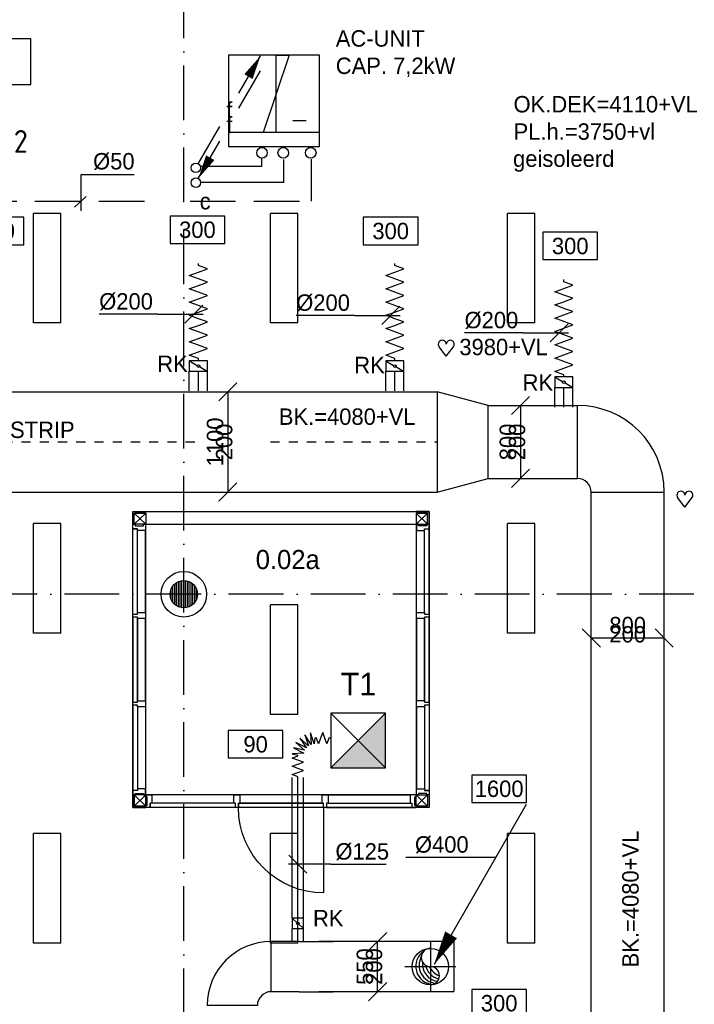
# Model space of a CAD drawing. Extents: x -866131 to -691536, y 173952 to 258052.
# Tile 155 of 160: x -735403 to -728004, y 237525 to 248321. Entities that reach past the tile are written whole.
import ezdxf
from ezdxf.enums import TextEntityAlignment as Align

# ---------------------------------------------------------------- set-up
doc = ezdxf.new("R2010")
doc.units = 0
doc.header["$LTSCALE"] = 100
for name, pattern in [('2322102', [45, 5, -2, 5, -2, 5, -2, 5, -2, 5, -2, 5, -5]), ('2322140', [45, 40, -5]), ('CENTER2', [11.25, 7.5, -1.25, 1.25, -1.25]), ('CENTER4', [5, 3.125, -0.625, 0.625, -0.625]), ('DASHDOT', [9, 6, -1.5, 0, -1.5]), ('HIDDEN', [2, 1, -1])]:
    doc.linetypes.add(name, pattern=pattern)
doc.layers.get('0').update_dxf_attribs({"linetype": 'CONTINUOUS'})
for name, color, linetype in [('AL$7----_STRAMIEN', 1, 'DASHDOT'), ('AL21K---_ISOLATIE', 1, 'CONTINUOUS'), ('AL32----_BINNENKOZ', 7, 'CONTINUOUS'), ('ARMATUUR', 8, 'CONTINUOUS'), ('BOUW', 8, 'CONTINUOUS'), ('GEBOUWLABEL', 4, 'CONTINUOUS'), ('INHOUD', 7, 'CONTINUOUS'), ('OMSCHRIJVING', 7, 'CONTINUOUS'), ('OPPERVLAK', 7, 'CONTINUOUS'), ('RUIMTEOMTREK', 2, 'CONTINUOUS'), ('VOLGNUMMER', 7, 'CONTINUOUS'), ('WL$1----', 4, 'CONTINUOUS'), ('WL5448--', 4, 'CONTINUOUS'), ('WL5502--', 4, 'CONTINUOUS'), ('WL5627--', 4, 'CONTINUOUS'), ('WL570---', 3, 'CONTINUOUS'), ('WL570---_HARTLIJN', 7, 'CONTINUOUS'), ('WL570---_HULPLIJN', 7, 'CONTINUOUS'), ('WL570---_RETOUR', 3, 'CONTINUOUS'), ('WL570---_TOEVOER', 3, 'CONTINUOUS'), ('WM541---', 1, 'CONTINUOUS'), ('WM5502--', 1, 'CONTINUOUS'), ('WM5627--', 1, 'CONTINUOUS'), ('WM570---', 1, 'CONTINUOUS')]:
    doc.layers.add(name, color=color, linetype=linetype)
doc.styles.add('BURO-018', font='BUROFONT.shx', dxfattribs={"height": 180})
doc.styles.add('BURO-025', font='BUROFONT.shx', dxfattribs={"height": 250})
doc.styles.add('BURO-035', font='BUROFONT.shx', dxfattribs={"height": 350})
doc.styles.get("Standard").update_dxf_attribs({"font": 'ISOCP'})

# ---------------------------------------------------------------- blocks, each defined once
blk = doc.blocks.new('LU-PIJL1')
at = {"color": 0, "linetype": 'CONTINUOUS'}
blk.add_line((0, 0), (10.12, 17.54), dxfattribs=at)
blk.add_lwpolyline([(10.12, 17.54, 0, 1.5, 0), (8.25, 14.29, 1.5, 1.5, 0)], format="xyseb", dxfattribs=at)
blk = doc.blocks.new('HART')
at = {"color": 1}
for q in [(-28.1, 39.5), (51.4, 39.5)]:
    blk.add_line((11.6, -12.9), q, dxfattribs=at)
for centre, start, end in [((-10.5, 52.8), 0, 217.1867), ((33.8, 52.8), 322.8133, 180)]:
    blk.add_arc(centre, 22.1, start, end, dxfattribs=at)
blk = doc.blocks.new('GEBOUWLABEL')
at = {"layer": 'VOLGNUMMER'}
blk.add_lwpolyline([(-4, -1), (4, -1), (4, 1), (-4, 1)], close=True, dxfattribs=at)
at = {"color": 0, "linetype": 'BYBLOCK', "flags": 1}
for tag, p in [('OPPERVLAKTESOORT', (0.5, 8)), ('TERREIN', (0.5, 6.5)), ('GEBOUW', (0.5, 5)), ('GEBRUIKSFUNCTIE', (0.5, 3.5)), ('BOUWLAAG', (0.5, 2))]:
    blk.add_attdef(tag, text='', height=1, dxfattribs=at).set_placement(p, align=Align.MIDDLE_CENTER)
blk = doc.blocks.new('2322615')
at = {"color": 0, "linetype": 'CONTINUOUS'}
for p, q in [((-2.5, -7.5), (2.5, 7.5)), ((0, 7.5), (2.5, 7.5)), ((0, 7.5), (0, -7.5)), ((0, -7.5), (-2.5, -7.5))]:
    blk.add_line(p, q, dxfattribs=at)
at = {"color": 0, "linetype": 'CONTINUOUS', "style": 'BURO-018', "flags": 1}
blk.add_attdef('W_ID', (0, 0), '', height=1.8, dxfattribs=at)
blk = doc.blocks.new('LU-2D-K-320')
at = {"color": 0, "linetype": 'CONTINUOUS'}
for p, q in [((-0.5, 400), (0.5, 400)), ((-0.5, -400), (0.5, -400))]:
    blk.add_line(p, q, dxfattribs=at)
blk = doc.blocks.new('LU-2D-B-1-3205A')
at = {"color": 0, "linetype": 'CONTINUOUS'}
for p, q in [((-400, 550), (400, 550)), ((-550, 400), (-550, -400))]:
    blk.add_line(p, q, dxfattribs=at)
for radius in [150, 950]:
    blk.add_arc((-550, 550), radius, 270, 0, dxfattribs=at)
blk = doc.blocks.new('LU-2D-K-44C')
at = {"color": 0, "linetype": 'CONTINUOUS'}
for p, q in [((-0.5, 550), (0.5, 550)), ((-0.5, -550), (0.5, -550))]:
    blk.add_line(p, q, dxfattribs=at)
blk = doc.blocks.new('*U547', base_point=(-733121, 243691))
at = {"layer": 'WM570---', "linetype": 'CONTINUOUS'}
for p, q in [((-733021, 244341), (-733220, 244142)), ((-733121, 244241), (-733121, 243141)), ((-733021, 243241), (-733220, 243042))]:
    blk.add_line(p, q, dxfattribs=at)
at = {"layer": 'WM570---', "linetype": 'CONTINUOUS', "style": 'BURO-018'}
for s, p in [('1100', (-733171, 243691)), ('200', (-733071, 243691))]:
    blk.add_text(s, height=180, rotation=90, dxfattribs=at).set_placement(p, align=Align.CENTER)
blk = doc.blocks.new('*U548', base_point=(-729909, 243691))
at = {"layer": 'WM570---', "linetype": 'CONTINUOUS'}
for p, q in [((-729810, 244191), (-730009, 243992)), ((-729909, 244091), (-729909, 243291)), ((-729810, 243391), (-730009, 243192))]:
    blk.add_line(p, q, dxfattribs=at)
at = {"layer": 'WM570---', "linetype": 'CONTINUOUS', "style": 'BURO-018'}
for s, p in [('800', (-729959, 243691)), ('200', (-729859, 243691))]:
    blk.add_text(s, height=180, rotation=90, dxfattribs=at).set_placement(p, align=Align.CENTER)
blk = doc.blocks.new('*U550', base_point=(-728735, 242240))
at = {"layer": 'WM570---', "linetype": 'CONTINUOUS'}
for p, q in [((-729235, 242339), (-729035, 242140)), ((-728435, 242339), (-728235, 242140)), ((-729135, 242240), (-728335, 242240))]:
    blk.add_line(p, q, dxfattribs=at)
at = {"layer": 'WM570---', "linetype": 'CONTINUOUS', "style": 'BURO-018'}
for s, p in [('800', (-728735, 242290)), ('200', (-728735, 242190))]:
    blk.add_text(s, height=180, dxfattribs=at).set_placement(p, align=Align.CENTER)
blk = doc.blocks.new('LU-1D-K-C8')
at = {"color": 0, "linetype": 'CONTINUOUS'}
for p, q in [((-0.5, 100), (0.5, 100)), ((-0.5, -100), (0.5, -100))]:
    blk.add_line(p, q, dxfattribs=at)
at = {"layer": 'WL570---_HARTLIJN', "linetype": 'CENTER2'}
blk.add_line((-0.5, 0), (0.5, 0), dxfattribs=at)
blk = doc.blocks.new('LU-1D-KL1-C874')
at = {"color": 0, "linetype": 'CONTINUOUS'}
for p, q in [((-58, 100), (-58, -100)), ((58, 100), (-58, 100)), ((51, 87), (7, 13)), ((58, -100), (58, 100)), ((-58, -100), (58, -100)), ((-7, -13), (-51, -87))]:
    blk.add_line(p, q, dxfattribs=at)
blk.add_circle((0, 0), 14.5, dxfattribs=at)
blk = doc.blocks.new('LU-1D-F-C842C')
at = {"color": 0, "linetype": 'CONTINUOUS'}
for p, q in [((-534, 0), (-510, 0)), ((-510, 0), (-473, 100)), ((-473, 100), (-437, 0)), ((-437, 0), (-400, -100)), ((-400, -100), (-364, 0)), ((-364, 0), (-328, 100)), ((-328, 100), (-291, 0)), ((-291, 0), (-255, -100)), ((-255, -100), (-218, 0)), ((-218, 0), (-182, 100)), ((-182, 100), (-146, 0)), ((-146, 0), (-109, -100)), ((-109, -100), (-73, 0)), ((-73, 0), (-36, 100)), ((-36, 100), (0, 0)), ((0, 0), (36, -100)), ((36, -100), (73, 0)), ((73, 0), (109, 100)), ((109, 100), (146, 0)), ((146, 0), (182, -100)), ((182, -100), (218, 0)), ((218, 0), (255, 100)), ((255, 100), (291, 0)), ((291, 0), (328, -100)), ((328, -100), (364, 0)), ((364, 0), (400, 100)), ((400, 100), (437, 0)), ((437, 0), (473, -100)), ((473, -100), (510, 0)), ((510, 0), (534, 0))]:
    blk.add_line(p, q, dxfattribs=at)
blk = doc.blocks.new('LU-2D-VC-44C32022F')
at = {"color": 0, "linetype": 'CONTINUOUS'}
for p, q in [((0, 550), (0, -550)), ((560, 400), (0, 550)), ((560, -400), (560, 400)), ((0, -550), (560, -400))]:
    blk.add_line(p, q, dxfattribs=at)
blk = doc.blocks.new('LU-ORND')
at = {"color": 0, "linetype": 'CONTINUOUS'}
for p, q in [((-3, 1.5), (-3, -1.5)), ((3, 1.5), (-3, 1.5)), ((3, -1.5), (3, 1.5)), ((-3, -1.5), (3, -1.5))]:
    blk.add_line(p, q, dxfattribs=at)
blk = doc.blocks.new('*U573', base_point=(-750275, 244376))
at = {"color": 0, "linetype": 'CONTINUOUS'}
for p, q in [((-750275, 244277), (-750076, 244476)), ((-750575, 244376), (-751215, 244376)), ((-750575, 244376), (-750075, 244376))]:
    blk.add_line(p, q, dxfattribs=at)
at = {"layer": 'WM570---', "linetype": 'CONTINUOUS', "style": 'BURO-018'}
blk.add_text('%%c200', height=180, dxfattribs=at).set_placement((-750625, 244426), align=Align.RIGHT)
blk = doc.blocks.new('LU-ORNAM-25825804')
at = {"color": 0, "linetype": 'CONTINUOUS'}
for p, q in [((300, 300), (-300, 300)), ((-300, 300), (-300, -300)), ((300, 300), (-300, -300)), ((-300, 300), (300, -300)), ((300, -300), (300, 300)), ((-300, -300), (300, -300))]:
    blk.add_line(p, q, dxfattribs=at)
blk.add_solid([(-300, 300), (-300, -300), (300, -300)], dxfattribs=at)
blk = doc.blocks.new('LU-1D-BF-1-7D5ABB')
at = {"color": 0, "linetype": 'CONTINUOUS'}
for p, q in [((20, 49), (-75, 132)), ((-75, 132), (49, 107)), ((-65, 163), (62, 171)), ((49, 107), (-65, 163)), ((62, 171), (0, 188)), ((-188, 0), (-179, 63)), ((-179, 63), (-139, -58)), ((-139, -58), (-147, 69)), ((-147, 69), (-77, -37)), ((-77, -37), (-118, 84)), ((-118, 84), (-23, 0)), ((-23, 0), (-94, 105)), ((-94, 105), (20, 49))]:
    blk.add_line(p, q, dxfattribs=at)
blk = doc.blocks.new('LU-1D-F-7DAB')
at = {"color": 0, "linetype": 'CONTINUOUS'}
for p, q in [((-86, 0), (-68, 0)), ((-68, 0), (-45, 62)), ((-45, 62), (-23, 0)), ((-23, 0), (0, -62)), ((0, -62), (23, 0)), ((23, 0), (45, 62)), ((45, 62), (68, 0)), ((68, 0), (86, 0))]:
    blk.add_line(p, q, dxfattribs=at)
blk = doc.blocks.new('LU-1D-F-7DF2')
at = {"color": 0, "linetype": 'CONTINUOUS'}
for p, q in [((-121, 0), (-114, 0)), ((-114, 0), (-91, 62)), ((-91, 62), (-68, 0)), ((-68, 0), (-45, -62)), ((-45, -62), (-23, 0)), ((-23, 0), (0, 62)), ((0, 62), (23, 0)), ((23, 0), (45, -62)), ((45, -62), (68, 0)), ((68, 0), (91, 62)), ((91, 62), (114, 0)), ((114, 0), (121, 0))]:
    blk.add_line(p, q, dxfattribs=at)
blk = doc.blocks.new('LU-1D-K-7D')
at = {"color": 0, "linetype": 'CONTINUOUS'}
for p, q in [((-0.5, 62.5), (0.5, 62.5)), ((-0.5, -62.5), (0.5, -62.5))]:
    blk.add_line(p, q, dxfattribs=at)
at = {"layer": 'WL570---_HARTLIJN', "linetype": 'CENTER2'}
blk.add_line((-0.5, 0), (0.5, 0), dxfattribs=at)
blk = doc.blocks.new('LU-2D-K-226')
at = {"color": 0, "linetype": 'CONTINUOUS'}
for p, q in [((-0.5, 275), (0.5, 275)), ((-0.5, -275), (0.5, -275))]:
    blk.add_line(p, q, dxfattribs=at)
blk = doc.blocks.new('*U587', base_point=(-731478, 237938))
at = {"layer": 'WM570---', "linetype": 'CONTINUOUS'}
for p, q in [((-731378, 238313), (-731577, 238114)), ((-731478, 237663), (-731478, 238213)), ((-731378, 237763), (-731577, 237564))]:
    blk.add_line(p, q, dxfattribs=at)
at = {"layer": 'WM570---', "linetype": 'CONTINUOUS', "style": 'BURO-018'}
for s, p in [('550', (-731528, 237938)), ('200', (-731428, 237938))]:
    blk.add_text(s, height=180, rotation=90, dxfattribs=at).set_placement(p, align=Align.CENTER)
blk = doc.blocks.new('LU-2D-B--1-2265A')
at = {"color": 0, "linetype": 'CONTINUOUS'}
for p, q in [((-425, -275), (-425, 275)), ((-275, -425), (275, -425))]:
    blk.add_line(p, q, dxfattribs=at)
for radius in [700, 150]:
    blk.add_arc((-425, -425), radius, 0, 90, dxfattribs=at)
blk = doc.blocks.new('*U590', base_point=(-732290, 239062))
at = {"color": 0, "linetype": 'CONTINUOUS'}
for p, q in [((-732253, 238962), (-732452, 239161)), ((-731990, 239062), (-732453, 239062)), ((-731990, 239062), (-731384, 239062))]:
    blk.add_line(p, q, dxfattribs=at)
at = {"layer": 'WM570---', "linetype": 'CONTINUOUS', "style": 'BURO-018'}
blk.add_text('%%c125', height=180, dxfattribs=at).set_placement((-731940, 239112))
blk = doc.blocks.new('LU-1D-KL1-7D71')
at = {"color": 0, "linetype": 'CONTINUOUS'}
for p, q in [((-56, 62), (-56, -62)), ((56, 62), (-56, 62)), ((47, 52), (9, 10)), ((56, -62), (56, 62)), ((-56, -62), (56, -62)), ((-9, -10), (-47, -52))]:
    blk.add_line(p, q, dxfattribs=at)
blk.add_circle((0, 0), 14.1, dxfattribs=at)
blk = doc.blocks.new('LU-1-KI2')
at = {"color": 0, "linetype": 'CONTINUOUS'}
blk.add_circle((0, 0), 0.5, dxfattribs=at)
for centre, start, end in [((0.098, 0.01), 122.9221, 266.9628), ((0.191, 0.038), 151.6522, 263.7819), ((0.278, 0.084), 174.6069, 260.2716), ((0.354, 0.146), 192.3501, 256.1233), ((0.416, 0.222), 206.1028, 250.6419)]:
    blk.add_arc(centre, 0.5, start, end, dxfattribs=at)
at = {"layer": 'WL570---_HARTLIJN', "linetype": 'CENTER4'}
for p, q in [((0, 0.7), (0, -0.7)), ((-0.7, 0), (0.7, 0))]:
    blk.add_line(p, q, dxfattribs=at)
at = {"layer": 'WL570---_HARTLIJN', "color": 0, "linetype": 'CONTINUOUS'}
for centre, start, end in [((0, 0.25), 90, 270), ((0, -0.25), 270, 90)]:
    blk.add_arc(centre, 0.25, start, end, dxfattribs=at)
blk = doc.blocks.new('LDV1')
at = {"color": 0, "linetype": 'CONTINUOUS'}
for p, q in [((4.5, 7.79), (6.75, 11.69)), ((0.25, 0.43), (2.5, 4.33))]:
    blk.add_line(p, q, dxfattribs=at)
blk.add_lwpolyline([(6.75, 11.69, 0, 1, 0), (5.5, 9.53, 1, 1, 0)], format="xyseb", dxfattribs=at)
blk.add_circle((0, 0), 0.5, dxfattribs=at)
at = {"color": 0, "linetype": 'CONTINUOUS', "style": 'BURO-018'}
blk.add_attdef('LD_TEXT1', text='', height=1.8, dxfattribs=at).set_placement((3.5, 6.06), align=Align.MIDDLE)
blk = doc.blocks.new('LDV3')
at = {"color": 0, "linetype": 'CONTINUOUS'}
for p, q in [((4.5, 7.79), (6.75, 11.69)), ((0.25, 0.43), (2.5, 4.33))]:
    blk.add_line(p, q, dxfattribs=at)
blk.add_lwpolyline([(0.25, 0.43, 0, 1, 0), (1.5, 2.6, 1, 1, 0)], format="xyseb", dxfattribs=at)
blk.add_circle((0, 0), 0.5, dxfattribs=at)
at = {"color": 0, "linetype": 'CONTINUOUS', "style": 'BURO-018'}
blk.add_attdef('LD_TEXT1', text='', height=1.8, dxfattribs=at).set_placement((3.5, 6.06), align=Align.MIDDLE)
blk = doc.blocks.new('2322102-2')
at = {"layer": 'WM5627--', "color": 0, "style": 'BURO-018'}
blk.add_text('c', height=180, rotation=360, dxfattribs=at).set_placement((-733369, 246330), align=Align.MIDDLE)

msp = doc.modelspace()

# ---------------------------------------------------------------- linework, layer by layer
at = {"layer": 'AL$7----_STRAMIEN', "color": 1}
for points in [[(-733602.826, 213916.491), (-733602.826, 252610.366)], [(-719909.644, 242021.228), (-759959.895, 242021.228)]]:
    msp.add_lwpolyline(points, dxfattribs=at)
at = {"layer": 'AL32----_BINNENKOZ', "color": 8}
for p, q in [((-734160.826, 242738.055), (-734109.826, 242738.055)), ((-734160.826, 241803.555), (-734160.826, 242738.055)), ((-734109.826, 241820.555), (-734109.826, 242721.055)), ((-734021.826, 241820.555), (-734021.826, 242721.054)), ((-733622.826, 241872.567), (-733622.826, 242169.888)), ((-733602.826, 241871.228), (-733602.826, 242171.228)), ((-733582.826, 241872.567), (-733582.826, 242169.888)), ((-733742.826, 241967.376), (-733742.826, 242075.079)), ((-733722.826, 241931.228), (-733722.826, 242111.228)), ((-733702.826, 241909.424), (-733702.826, 242133.031)), ((-733682.826, 241894.342), (-733682.826, 242148.113)), ((-733662.826, 241883.75), (-733662.826, 242158.705)), ((-733642.826, 241876.659), (-733642.826, 242165.796)), ((-733562.826, 241876.659), (-733562.826, 242165.796)), ((-733542.826, 241883.75), (-733542.826, 242158.705)), ((-733522.826, 241894.342), (-733522.826, 242148.113)), ((-733502.826, 241909.424), (-733502.826, 242133.031)), ((-733482.826, 241931.228), (-733482.826, 242111.228)), ((-733462.826, 241967.376), (-733462.826, 242075.079)), ((-734160.826, 241803.555), (-734109.826, 241803.555)), ((-734160.826, 241770.555), (-734160.826, 241803.555)), ((-734160.826, 241770.555), (-734160.826, 240836.555)), ((-734160.826, 240836.555), (-734160.826, 241770.555)), ((-734109.826, 241770.555), (-734160.826, 241770.555)), ((-734109.826, 241803.555), (-734109.826, 241820.555)), ((-734109.826, 241820.555), (-734021.826, 241820.555)), ((-734109.826, 241753.555), (-734109.826, 241770.555)), ((-734109.826, 241753.555), (-734109.826, 240853.555)), ((-734109.826, 240853.555), (-734109.826, 241753.555)), ((-734021.826, 241753.555), (-734109.826, 241753.555)), ((-734021.826, 241820.555), (-734021.826, 241753.555)), ((-734021.826, 241753.555), (-734021.826, 240853.555)), ((-734021.826, 240853.555), (-734021.826, 241753.555)), ((-734021.826, 241753.555), (-734021.826, 240853.555)), ((-734021.826, 240853.555), (-734021.826, 241753.555)), ((-730913.826, 239870.055), (-730964.826, 239870.055)), ((-733971.826, 239681.055), (-733971.826, 239732.055))]:
    msp.add_line(p, q, dxfattribs=at)
for points in [[(-734160.826, 242788.055), (-734160.826, 242927.055), (-734020.826, 242927.055)], [(-730913.849, 242788.055), (-730913.849, 242927.055), (-731053.849, 242927.055)], [(-734145.826, 242788.055), (-734145.826, 242912.055), (-734020.826, 242912.055)], [(-734145.826, 242788.055), (-734020.826, 242912.055), (-734145.826, 242912.055), (-734020.826, 242788.055), (-734145.826, 242788.055)], [(-730928.849, 242788.055), (-730928.849, 242912.055), (-731053.849, 242912.055)], [(-730928.849, 242788.055), (-731053.849, 242912.055), (-730928.849, 242912.055), (-731053.849, 242788.055), (-730928.849, 242788.055)], [(-734160.826, 242788.055), (-734135.826, 242788.055), (-734135.826, 242772.055), (-734043.826, 242772.055), (-734043.826, 242788.055), (-734021.826, 242788.055), (-734021.826, 242721.055), (-734109.826, 242721.055), (-734109.826, 242738.055), (-734160.826, 242738.055), (-734160.826, 242788.055)], [(-730913.826, 242788.055), (-730938.826, 242788.055), (-730938.826, 242772.055), (-731030.826, 242772.055), (-731030.826, 242788.055), (-731052.826, 242788.055), (-731052.826, 242721.055), (-730964.826, 242721.055), (-730964.826, 242738.055), (-730913.826, 242738.055), (-730913.826, 242788.055)], [(-731052.826, 241821.555), (-731052.826, 242721.055)], [(-731052.826, 241821.555), (-731052.826, 242721.055)], [(-730964.826, 241821.555), (-730964.826, 242721.055)], [(-730913.826, 241804.555), (-730913.826, 242738.055)], [(-730913.826, 241771.555), (-730964.826, 241771.555), (-730964.826, 241754.555), (-731052.826, 241754.555), (-731052.826, 241821.555), (-730964.826, 241821.555), (-730964.826, 241804.555), (-730913.826, 241804.555), (-730913.826, 241771.555)], [(-731052.826, 241754.555), (-731052.826, 240854.555)], [(-731052.826, 240854.555), (-731052.826, 241754.555)], [(-731052.826, 241754.555), (-731052.826, 240854.555)], [(-731052.826, 240854.555), (-731052.826, 241754.555)], [(-730964.826, 241754.555), (-730964.826, 240854.555)], [(-730964.826, 240854.555), (-730964.826, 241754.555)], [(-730913.826, 241771.555), (-730913.826, 240837.555)], [(-730913.826, 240837.555), (-730913.826, 241771.555)], [(-734160.826, 240836.555), (-734109.826, 240836.555), (-734109.826, 240853.555), (-734021.826, 240853.555), (-734021.826, 240786.555), (-734109.826, 240786.555), (-734109.826, 240803.555), (-734160.826, 240803.555), (-734160.826, 240836.555)], [(-734160.826, 240803.555), (-734160.826, 239870.055)], [(-734109.826, 240786.555), (-734109.826, 239887.055)], [(-734021.826, 240786.555), (-734021.826, 239887.055)], [(-734021.826, 240786.555), (-734021.826, 239887.055)], [(-730913.826, 240804.555), (-730964.826, 240804.555), (-730964.826, 240787.555), (-731052.826, 240787.555), (-731052.826, 240854.555), (-730964.826, 240854.555), (-730964.826, 240837.555), (-730913.826, 240837.555), (-730913.826, 240804.555)], [(-731052.826, 240787.555), (-731052.826, 239887.056)], [(-730964.826, 240787.555), (-730964.826, 239887.055)], [(-730913.826, 240804.555), (-730913.826, 239870.055)], [(-734160.826, 239820.055), (-734135.826, 239820.055), (-734135.826, 239836.055), (-734043.826, 239836.055), (-734043.826, 239820.055), (-734021.826, 239820.055), (-734021.826, 239887.055), (-734109.826, 239887.055), (-734109.826, 239870.055), (-734160.826, 239870.055), (-734160.826, 239820.055)], [(-734160.826, 239821.055), (-734160.826, 239682.055), (-734020.826, 239682.055)], [(-734145.826, 239821.055), (-734145.826, 239697.055), (-734020.826, 239697.055)], [(-734145.826, 239821.055), (-734020.826, 239697.055), (-734145.826, 239697.055), (-734020.826, 239821.055), (-734145.826, 239821.055)], [(-734021.826, 239681.055), (-734021.826, 239706.055), (-734005.826, 239706.055), (-734005.826, 239798.055), (-734021.826, 239798.055), (-734021.826, 239820.055), (-733954.826, 239820.055), (-733954.826, 239732.055), (-733971.826, 239732.055), (-733971.826, 239681.055), (-734021.826, 239681.055)], [(-733054.326, 239820.055), (-733954.825, 239820.055)], [(-733037.326, 239681.055), (-733037.326, 239732.055), (-733054.326, 239732.055), (-733054.326, 239820.055), (-732987.326, 239820.055), (-732987.326, 239732.055), (-733004.326, 239732.055), (-733004.326, 239681.055), (-733037.326, 239681.055)], [(-732070.326, 239681.055), (-732070.326, 239732.055), (-732087.326, 239732.055), (-732087.326, 239820.055), (-732020.326, 239820.055), (-732020.326, 239732.055), (-732037.326, 239732.055), (-732037.326, 239681.055), (-732070.326, 239681.055)], [(-732020.326, 239820.055), (-731120.826, 239820.055)], [(-732020.326, 239820.055), (-731120.826, 239820.055)], [(-731053.826, 239681.055), (-731053.826, 239706.055), (-731069.826, 239706.055), (-731069.826, 239798.055), (-731053.826, 239798.055), (-731053.826, 239820.055), (-731120.826, 239820.055), (-731120.826, 239732.055), (-731103.826, 239732.055), (-731103.826, 239681.055), (-731053.826, 239681.055)], [(-730913.849, 239821.055), (-730913.849, 239682.055), (-731053.849, 239682.055)], [(-730928.849, 239821.055), (-730928.849, 239697.055), (-731053.849, 239697.055)], [(-730928.849, 239821.055), (-731053.849, 239697.055), (-730928.849, 239697.055), (-731053.849, 239821.055), (-730928.849, 239821.055)], [(-730913.826, 239820.055), (-730938.826, 239820.055), (-730938.826, 239836.055), (-731030.826, 239836.055), (-731030.826, 239820.055), (-731052.826, 239820.055), (-731052.826, 239887.055), (-730964.826, 239887.055), (-730964.826, 239870.055), (-730913.826, 239870.055), (-730913.826, 239820.055)], [(-733054.326, 239732.055), (-733954.826, 239732.055)], [(-732087.326, 239732.055), (-732987.326, 239732.055)], [(-732987.326, 239732.055), (-732087.326, 239732.055)], [(-732020.326, 239732.055), (-731120.826, 239732.055)], [(-733037.326, 239681.055), (-733971.826, 239681.055)], [(-732037.326, 239681.055), (-731103.826, 239681.055)]]:
    msp.add_lwpolyline(points, dxfattribs=at)
for points in [[(-734145.826, 242788.055), (-734145.826, 242912.055), (-734020.826, 242912.055), (-734020.826, 242788.055)], [(-730928.849, 242788.055), (-730928.849, 242912.055), (-731053.849, 242912.055), (-731053.849, 242788.055)], [(-734145.826, 239821.055), (-734145.826, 239697.055), (-734020.826, 239697.055), (-734020.826, 239821.055)], [(-730928.849, 239821.055), (-730928.849, 239697.055), (-731053.849, 239697.055), (-731053.849, 239821.055)], [(-732073.131, 239729.289), (-732073.131, 239681.055), (-733001.499, 239681.055), (-733001.499, 239729.289)]]:
    msp.add_lwpolyline(points, close=True, dxfattribs=at)
msp.add_lwpolyline([(-732070.304, 239681.055), (-732070.304, 238747.055, -0.414213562), (-733004.304, 239681.055, -0.414213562)], format="xyb", dxfattribs=at)
for radius in [250, 150]:
    msp.add_circle((-733602.826, 242021.228), radius, dxfattribs=at)
at = {"layer": 'ARMATUUR', "color": 8}
for points in [[(-734952.826, 246196.228), (-735252.826, 246196.228)], [(-735252.826, 244996.228), (-735252.826, 246196.228)], [(-734952.826, 244996.228), (-734952.826, 246196.228)], [(-732352.826, 246196.228), (-732652.826, 246196.228)], [(-732652.826, 244996.228), (-732652.826, 246196.228)], [(-732352.826, 244996.228), (-732352.826, 246196.228)], [(-729752.826, 246196.228), (-730052.826, 246196.228)], [(-730052.826, 244996.228), (-730052.826, 246196.228)], [(-729752.826, 244996.228), (-729752.826, 246196.228)], [(-734952.826, 244996.228), (-735252.826, 244996.228)], [(-732352.826, 244996.228), (-732652.826, 244996.228)], [(-729752.826, 244996.228), (-730052.826, 244996.228)], [(-735252.826, 241596.228), (-735252.826, 242796.228)], [(-734952.826, 242796.228), (-735252.826, 242796.228)], [(-734952.826, 241596.228), (-734952.826, 242796.228)], [(-730052.826, 241596.228), (-730052.826, 242796.228)], [(-729752.826, 242796.228), (-730052.826, 242796.228)], [(-729752.826, 241596.228), (-729752.826, 242796.228)], [(-732652.826, 240703.555), (-732652.826, 241903.555)], [(-732352.826, 241903.555), (-732652.826, 241903.555)], [(-732652.826, 240703.555), (-732652.826, 241903.555)], [(-732352.826, 241903.555), (-732652.826, 241903.555)], [(-732352.826, 240703.555), (-732352.826, 241903.555)], [(-732352.826, 240703.555), (-732352.826, 241903.555)], [(-734952.826, 241596.228), (-735252.826, 241596.228)], [(-729752.826, 241596.228), (-730052.826, 241596.228)], [(-732352.826, 240703.555), (-732652.826, 240703.555)], [(-732352.826, 240703.555), (-732652.826, 240703.555)], [(-735252.826, 238196.228), (-735252.826, 239396.228)], [(-734952.826, 239396.228), (-735252.826, 239396.228)], [(-734952.826, 238196.228), (-734952.826, 239396.228)], [(-732652.826, 238196.228), (-732652.826, 239396.228)], [(-732352.826, 239396.228), (-732652.826, 239396.228)], [(-732352.826, 238196.228), (-732352.826, 239396.228)], [(-730052.826, 238196.228), (-730052.826, 239396.228)], [(-729752.826, 239396.228), (-730052.826, 239396.228)], [(-729752.826, 238196.228), (-729752.826, 239396.228)], [(-734952.826, 238196.228), (-735252.826, 238196.228)], [(-732352.826, 238196.228), (-732652.826, 238196.228)], [(-729752.826, 238196.228), (-730052.826, 238196.228)]]:
    msp.add_lwpolyline(points, dxfattribs=at)
at = {"layer": 'RUIMTEOMTREK', "color": 8}
for p, q in [((-734160.826, 239682.055), (-734160.826, 242927.055)), ((-734160.826, 242927.055), (-730913.849, 242927.055)), ((-730913.849, 242927.055), (-730913.849, 239682.055)), ((-734020.826, 239821.055), (-734020.826, 242788.055)), ((-734020.826, 242788.055), (-731053.849, 242788.055)), ((-731053.849, 242788.055), (-731053.849, 239821.055)), ((-731053.849, 239821.055), (-734020.826, 239821.055)), ((-730913.849, 239682.055), (-734160.826, 239682.055))]:
    msp.add_line(p, q, dxfattribs=at)
at = {"layer": 'WL$1----'}
for p, q in [((-732407.766, 247214.336), (-732260.535, 247214.336)), ((-732113.305, 247082.68), (-733109.944, 247082.68))]:
    msp.add_line(p, q, dxfattribs=at)
at = {"layer": 'WL5448--', "linetype": '2322140'}
for p, q in [((-732745.678, 246713.206), (-733421.835, 246713.206)), ((-732745.678, 246713.206), (-732745.678, 246798.002)), ((-732506.423, 246536.457), (-732506.423, 246787.9)), ((-732506.423, 246536.457), (-733421.835, 246536.457))]:
    msp.add_line(p, q, dxfattribs=at)
at = {"layer": 'WL5502--', "color": 1}
for centre in [(-732745.382, 246862.055), (-732511.875, 246862.055), (-732211.623, 246862.055)]:
    msp.add_circle(centre, 58.377, dxfattribs=at)
at = {"layer": 'WL5627--', "linetype": '2322102'}
for p, q in [((-732202.044, 246329.665), (-732202.044, 246793.526)), ((-738034.977, 246329.665), (-732202.044, 246329.665))]:
    msp.add_line(p, q, dxfattribs=at)
at = {"layer": 'WL570---'}
for p, q in [((-732113.305, 247932.359), (-733113.305, 247932.359)), ((-733113.305, 247932.359), (-733113.305, 246932.359)), ((-732113.305, 246932.359), (-732113.305, 247932.359)), ((-733113.305, 246932.359), (-732113.305, 246932.359)), ((-732113.305, 246931.359), (-732113.305, 246932.359)), ((-730640.117, 238213.325), (-730640.117, 237665.879))]:
    msp.add_line(p, q, dxfattribs=at)
at = {"layer": 'WM541---'}
for p, q in [((-734729.303, 246224.183), (-734729.303, 246622.62)), ((-734729.303, 246622.62), (-734146.669, 246622.62)), ((-734800.732, 246265.369), (-734674.072, 246382.585))]:
    msp.add_line(p, q, dxfattribs=at)
at = {"layer": 'WM570---', "linetype": 'HIDDEN'}
for p, q in [((-740982.811, 243691.228), (-733445.333, 243691.228)), ((-732652.718, 243691.228), (-730822.745, 243691.228))]:
    msp.add_line(p, q, dxfattribs=at)
at = {"layer": 'WM570---', "linetype": 'CONTINUOUS'}
msp.add_line((-731167.855, 239137.818), (-730181.308, 239137.818), dxfattribs=at)

# ---------------------------------------------------------------- block references
at = {"layer": 'GEBOUWLABEL', "color": 8}
ref = msp.add_blockref('GEBOUWLABEL', (-736282.367, 247861.754), dxfattribs=dict(at, xscale=250, yscale=250, zscale=250))
ref.add_attrib('VOLGNUMMER', '0.02', dxfattribs={"layer": 'VOLGNUMMER', "color": 0, "linetype": 'BYBLOCK', "height": 250}).set_placement((-736282.367, 247861.754), align=Align.MIDDLE_CENTER)
ref.add_attrib('OMSCHRIJVING', 'simulatie', dxfattribs={"layer": 'OMSCHRIJVING', "color": 0, "linetype": 'BYBLOCK', "height": 250}).set_placement((-736282.367, 247361.754), align=Align.MIDDLE_CENTER)
ref.add_attrib('OPPERVLAK', 'totaal 497 m2', dxfattribs={"layer": 'OPPERVLAK', "color": 0, "linetype": 'BYBLOCK', "height": 250}).set_placement((-736282.367, 246986.754), align=Align.MIDDLE_CENTER)
ref.add_attrib('INHOUD', '842 m3', dxfattribs={"layer": 'INHOUD', "color": 0, "linetype": 'BYBLOCK', "height": 250}).set_placement((-736282.367, 246611.754), align=Align.MIDDLE_CENTER)
at = {"layer": 'WL$1----', "xscale": 56.7, "yscale": 56.7, "zscale": 56.7, "rotation": 180}
msp.add_blockref('2322615', (-732590.471, 247507.93), dxfattribs=at)
at = {"layer": 'WL5448--', "color": 2}
ref = msp.add_blockref('LDV1', (-733471.334, 246696.915), dxfattribs=dict(at, xscale=105, yscale=105, zscale=105))
ref.add_attrib('LD_TEXT1', 'f', dxfattribs={"layer": '0', "color": 1, "linetype": 'CONTINUOUS', "height": 180, "style": 'BURO-018'}).set_placement((-733103.834, 247333.443), align=Align.MIDDLE)
ref = msp.add_blockref('LDV3', (-733470.656, 246534.48), dxfattribs=dict(at, xscale=105, yscale=105, zscale=105))
ref.add_attrib('LD_TEXT1', 'f', dxfattribs={"layer": '0', "color": 1, "linetype": 'CONTINUOUS', "height": 180, "style": 'BURO-018'}).set_placement((-733103.156, 247171.009), align=Align.MIDDLE)
at = {"layer": 'WL570---_RETOUR', "xscale": 2, "yscale": 2, "zscale": 2}
for p in [(-730747.991, 244656.728), (-728130.8, 243001.506)]:
    msp.add_blockref('HART', p, dxfattribs=at)
at = {"layer": 'WL570---_TOEVOER', "linetype": 'CONTINUOUS'}
for name, p, rotation in [('LU-1D-F-C842C', (-733442.53, 245115.75), 90), ('LU-1D-F-C842C', (-731289.103, 245115.75), 90), ('LU-1D-F-C842C', (-729435.205, 244938.067), 90), ('LU-1D-KL1-C874', (-733442.53, 244523.711), 90), ('LU-1D-KL1-C874', (-731289.103, 244523.711), 90), ('LU-1D-KL1-C874', (-729435.205, 244346.028), 90), ('LU-2D-B-1-3205A', (-728735.011, 243691.228), 90), ('LU-1D-BF-1-7D5ABB', (-732352.754, 240443.351), 180), ('LU-1D-F-7DAB', (-732079.547, 240443.351), 180), ('LU-1D-F-7DF2', (-732352.754, 240134.365), 90), ('LU-1D-KL1-7D71', (-732352.754, 238412.591), 90), ('LU-2D-B--1-2265A', (-733071.161, 237938.325), 90)]:
    msp.add_blockref(name, p, dxfattribs=dict(at, rotation=rotation))
for name, p, xscale, rotation in [('LU-1D-K-C8', (-733442.53, 244358.85), 213.7212884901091, 90), ('LU-1D-K-C8', (-731289.103, 244358.85), 213.7212884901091, 90), ('LU-1D-K-C8', (-729435.205, 244181.168), 213.7212884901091, 90), ('LU-2D-K-320', (-728735.011, 239980.913), 6320.629866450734, 90), ('LU-1D-K-7D', (-732352.754, 239240.985), 1543.788139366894, 90), ('LU-1D-K-7D', (-732352.754, 238284.341), 143.5, 90), ('LU-2D-K-226', (-732492.568, 237938.325), 307.1845653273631, 180), ('LU-2D-K-226', (-731381.872, 237938.325), 1483.510913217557, 180)]:
    msp.add_blockref(name, p, dxfattribs=dict(at, xscale=xscale, rotation=rotation))
for name, p, xscale in [('LU-2D-K-44C', (-733603.859, 243691.228), 5552.946241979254), ('LU-2D-K-320', (-729775.861, 243691.228), 981.6999280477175), ('LU-2D-K-226', (-732152.341, 237938.325), 373.2704511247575)]:
    msp.add_blockref(name, p, dxfattribs=dict(at, xscale=xscale))
msp.add_blockref('LU-2D-VC-44C32022F', (-730823.355, 243691.228), dxfattribs=at)
at = {"layer": 'WL570---_TOEVOER', "rotation": 90}
msp.add_blockref('LU-ORNAM-25825804', (-731692.121, 240417.097), dxfattribs=at)
at = {"layer": 'WL570---_TOEVOER', "xscale": 100, "yscale": 100, "zscale": 100, "rotation": 180}
msp.add_blockref('LU-PIJL1', (-729846.743, 239715.143), dxfattribs=at)
at = {"layer": 'WL570---_TOEVOER', "linetype": 'CONTINUOUS', "xscale": 400, "yscale": 400, "zscale": 400}
msp.add_blockref('LU-1-KI2', (-730898.672, 237938.325), dxfattribs=at)
at = {"layer": 'WM5627--'}
msp.add_blockref('2322102-2', (0, 0), dxfattribs=at)
at = {"layer": 'WM570---'}
ref = msp.add_blockref('LU-ORND', (-733453.95, 246017.911), dxfattribs=dict(at, xscale=100, yscale=100, zscale=100))
ref.add_attrib('LU_TEXT1', '300', dxfattribs={"layer": '0', "color": 1, "linetype": 'CONTINUOUS', "height": 180, "style": 'BURO-018'}).set_placement((-733453.95, 246017.911), align=Align.MIDDLE)
ref = msp.add_blockref('LU-ORND', (-735655.625, 246004.244), dxfattribs=dict(at, xscale=100, yscale=100, zscale=100))
ref.add_attrib('LU_TEXT1', '300', dxfattribs={"layer": '0', "color": 1, "linetype": 'CONTINUOUS', "height": 180, "style": 'BURO-018'}).set_placement((-735655.625, 246004.244), align=Align.MIDDLE)
ref = msp.add_blockref('LU-ORND', (-731334.325, 246004.243), dxfattribs=dict(at, xscale=100, yscale=100, zscale=100))
ref.add_attrib('LU_TEXT1', '300', dxfattribs={"layer": '0', "color": 1, "linetype": 'CONTINUOUS', "height": 180, "style": 'BURO-018'}).set_placement((-731334.325, 246004.243), align=Align.MIDDLE)
ref = msp.add_blockref('LU-ORND', (-729365.125, 245840.229), dxfattribs=dict(at, xscale=100, yscale=100, zscale=100))
ref.add_attrib('LU_TEXT1', '300', dxfattribs={"layer": '0', "color": 1, "linetype": 'CONTINUOUS', "height": 180, "style": 'BURO-018'}).set_placement((-729365.125, 245840.229), align=Align.MIDDLE)
for name, p in [('*U573', (-733591.806, 245092.744)), ('*U573', (-731431.156, 245079.076)), ('*U573', (-729585.031, 244887.726)), ('*U547', (-733120.755, 243691.228)), ('*U548', (-729909.349, 243691.228)), ('*U550', (-728735.011, 241542.562)), ('*U590', (-732290.254, 239061.528)), ('*U587', (-731477.583, 237938.325))]:
    msp.add_blockref(name, p, dxfattribs=at)
ref = msp.add_blockref('LU-ORND', (-732815.454, 240376.381), dxfattribs=dict(at, xscale=100, yscale=100, zscale=100))
ref.add_attrib('LU_TEXT1', '90', dxfattribs={"layer": '0', "color": 1, "linetype": 'CONTINUOUS', "height": 180, "style": 'BURO-018'}).set_placement((-732815.454, 240376.381), align=Align.MIDDLE)
ref = msp.add_blockref('LU-ORND', (-730144.6, 239888.267), dxfattribs=dict(at, xscale=100, yscale=100, zscale=100))
ref.add_attrib('LU_TEXT1', '1600', dxfattribs={"layer": '0', "color": 1, "linetype": 'CONTINUOUS', "height": 180, "style": 'BURO-018'}).set_placement((-730144.6, 239888.267), align=Align.MIDDLE)
ref = msp.add_blockref('LU-ORND', (-730144.6, 237537.307), dxfattribs=dict(at, xscale=100, yscale=100, zscale=100))
ref.add_attrib('LU_TEXT1', '300', dxfattribs={"layer": '0', "color": 1, "linetype": 'CONTINUOUS', "height": 180, "style": 'BURO-018'}).set_placement((-730144.6, 237537.307), align=Align.MIDDLE)

# ---------------------------------------------------------------- texts
at = {"layer": 'AL21K---_ISOLATIE', "color": 8, "style": 'BURO-035'}
msp.add_text('0.02a', height=210, dxfattribs=at).set_placement((-732814.489, 242296.987))
at = {"layer": 'BOUW', "color": 1, "style": 'BURO-018'}
for s, p in [('OK.DEK=4110+VL', (-729986.568, 247304.507)), ('PL.h.=3750+vl', (-729986.568, 247004.507)), ('geisoleerd', (-729991.985, 246707.714))]:
    msp.add_text(s, height=180, dxfattribs=at).set_placement(p)
at = {"layer": 'WL570---', "color": 1, "style": 'BURO-018'}
for s, p in [('RK', (-733893.882, 244458.39)), ('RK', (-731733.232, 244444.722)), ('RK', (-729887.107, 244253.372)), ('BK.=4080+VL', (-732560.964, 243878.71))]:
    msp.add_text(s, height=180, dxfattribs=at).set_placement(p)
msp.add_text('BK.=4080+VL', height=180, rotation=90, dxfattribs=at).set_placement((-728615.209, 237929.8))
at = {"layer": 'WL570---_HULPLIJN', "color": 1, "linetype": 'CONTINUOUS', "style": 'BURO-025'}
msp.add_text('T1', height=250, dxfattribs=at).set_placement((-731882.217, 240911.236))
at = {"layer": 'WL570---_RETOUR', "color": 1, "style": 'BURO-018'}
msp.add_text('3980+VL', height=180, dxfattribs=at).set_placement((-730581.07, 244642.224))
at = {"layer": 'WM5502--', "color": 1, "style": 'BURO-018'}
for s, p in [('AC-UNIT', (-731936.203, 248025.94)), ('CAP. 7,2kW', (-731936.203, 247725.94))]:
    msp.add_text(s, height=180, dxfattribs=at).set_placement(p)
at = {"layer": 'WM570---', "linetype": 'CONTINUOUS', "style": 'BURO-018'}
for s, p in [('%%c50', (-734597.788, 246679.256)), ('%%c400', (-731067.855, 239187.818))]:
    msp.add_text(s, height=180, dxfattribs=at).set_placement(p)
at = {"layer": 'WM570---', "color": 1, "style": 'BURO-018'}
for s, p in [('STRIP', (-735508.842, 243734.441)), ('RK', (-732186.028, 238379.401))]:
    msp.add_text(s, height=180, dxfattribs=at).set_placement(p)

doc.saveas('drawing.dxf')
